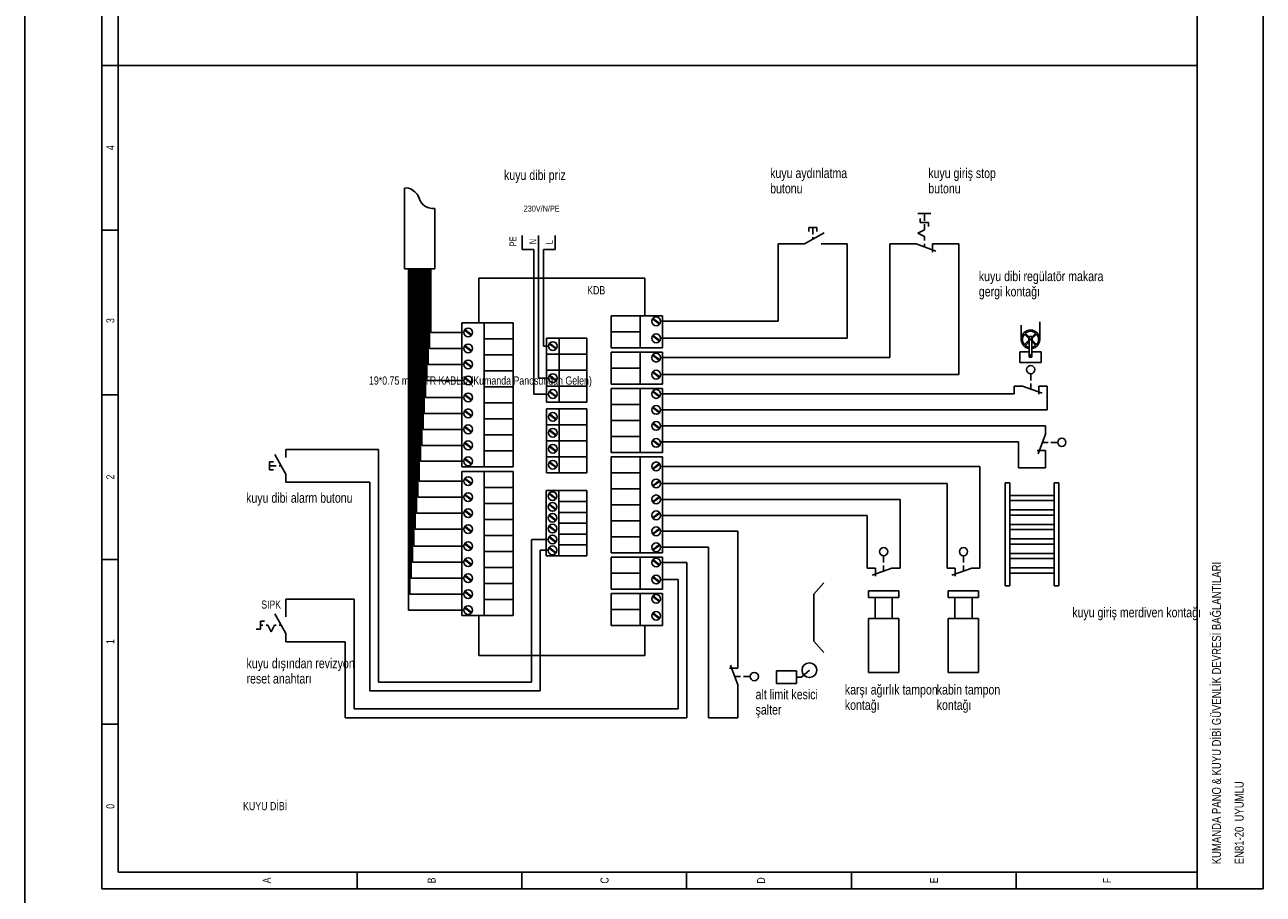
# Model space of a CAD drawing. Header units: centimetres. Extents: x 0 to 13360, y -30 to 2970.
# Tile 23 of 27: x 11245 to 11956, y 1971 to 2471. Entities that reach past the tile are written whole.
import ezdxf
from ezdxf.enums import TextEntityAlignment as Align

# ---------------------------------------------------------------- set-up
doc = ezdxf.new("R2010")
doc.units = ezdxf.units.CM
for name, color, linetype in [('ASN-CERCEVE', 7, 'Continuous'), ('ASN-ELEKTRIK', 3, 'Continuous'), ('ASN-ELEKTRIK-YAZI', 4, 'Continuous')]:
    doc.layers.add(name, color=color, linetype=linetype)

msp = doc.modelspace()

# ---------------------------------------------------------------- linework, layer by layer
at = {"layer": 'ASN-CERCEVE'}
msp.add_line((11244.9, 0), (11244.9, 2970), dxfattribs=at)
at = {"layer": 'ASN-ELEKTRIK'}
for p, q in [((11289.15, 1974.44), (11289.15, 2920.2)), ((11298.6, 1983.9), (11298.6, 2920.2)), ((11918.07, 1974.44), (11918.07, 2920.2)), ((11955.9, 2920.2), (11955.9, 1974.44)), ((11298.6, 2447.32), (11289.15, 2447.32)), ((11918.07, 2447.32), (11298.6, 2447.32)), ((11462.99, 2330.37), (11462.99, 2376.8)), ((11480.28, 2330.37), (11480.28, 2365.14)), ((11757.53, 2362.18), (11765.1, 2362.18)), ((11761.4, 2362.16), (11761.4, 2358)), ((11694.98, 2354.22), (11694.98, 2351.86)), ((11699.71, 2354.22), (11694.98, 2354.22)), ((11697.34, 2354.22), (11697.34, 2350.44)), ((11699.71, 2354.22), (11699.71, 2351.86)), ((11759.03, 2359.42), (11759.03, 2357.06)), ((11763.76, 2357.06), (11759.03, 2357.06)), ((11761.4, 2356.11), (11761.4, 2352.8)), ((11763.76, 2357.06), (11763.76, 2354.69)), ((11298.6, 2352.75), (11289.15, 2352.75)), ((11530.42, 2349.68), (11530.42, 2341.64)), ((11539.88, 2349.68), (11539.88, 2341.64)), ((11549.34, 2349.68), (11549.34, 2341.64)), ((11692.61, 2344.76), (11703.8, 2351.22)), ((11697.34, 2348.55), (11697.34, 2347.49)), ((11757.61, 2350.91), (11761.4, 2352.8)), ((11761.4, 2349.02), (11757.61, 2350.91)), ((11761.4, 2349.02), (11761.4, 2346.65)), ((11537.13, 2341.64), (11530.42, 2341.64)), ((11537.13, 2258.55), (11537.13, 2341.64)), ((11539.88, 2267.73), (11539.88, 2341.64)), ((11542.63, 2286.1), (11542.63, 2341.64)), ((11542.63, 2341.64), (11549.34, 2341.64)), ((11677.38, 2300.31), (11677.38, 2344.76)), ((11687.88, 2344.76), (11677.38, 2344.76)), ((11692.61, 2344.76), (11687.88, 2344.76)), ((11702.07, 2344.76), (11706.8, 2344.76)), ((11717.06, 2344.76), (11706.56, 2344.76)), ((11717.06, 2344.76), (11717.06, 2290.54)), ((11741.44, 2279.45), (11741.44, 2344.76)), ((11751.94, 2344.76), (11741.44, 2344.76)), ((11756.67, 2344.76), (11751.94, 2344.76)), ((11756.67, 2344.76), (11768.02, 2340.63)), ((11761.4, 2344.76), (11761.4, 2343.06)), ((11766.12, 2344.76), (11770.85, 2344.76)), ((11766.12, 2344.76), (11766.12, 2340.03)), ((11781.12, 2344.76), (11770.61, 2344.76)), ((11781.12, 2344.76), (11781.12, 2269.68)), ((11462.99, 2330.37), (11480.28, 2330.37)), ((11465.21, 2134.47), (11465.21, 2330.37)), ((11465.97, 2143.65), (11465.97, 2330.37)), ((11466.72, 2152.83), (11466.72, 2330.37)), ((11467.48, 2162.01), (11467.48, 2330.37)), ((11468.24, 2171.19), (11468.24, 2330.37)), ((11468.99, 2180.96), (11468.99, 2330.37)), ((11469.75, 2190.14), (11469.75, 2330.37)), ((11470.5, 2199.32), (11470.5, 2330.37)), ((11471.26, 2208.5), (11471.26, 2330.37)), ((11472.02, 2219.9), (11472.02, 2330.37)), ((11472.77, 2229.08), (11472.77, 2330.37)), ((11473.53, 2238.26), (11473.53, 2330.37)), ((11474.29, 2247.44), (11474.29, 2330.37)), ((11475.04, 2256.62), (11475.04, 2330.37)), ((11475.8, 2266.39), (11475.8, 2330.37)), ((11476.56, 2275.57), (11476.56, 2330.37)), ((11477.31, 2284.75), (11477.31, 2330.37)), ((11478.07, 2293.93), (11478.07, 2330.37)), ((11600.92, 2325.07), (11505.6, 2325.07)), ((11505.6, 2325.07), (11505.6, 2299.41)), ((11600.92, 2303.43), (11600.92, 2325.07)), ((11495.86, 2299.41), (11495.86, 2216.78)), ((11495.86, 2299.41), (11525.38, 2299.41)), ((11508.65, 2216.78), (11508.65, 2299.41)), ((11525.38, 2299.41), (11525.38, 2216.78)), ((11611.02, 2303.43), (11581.5, 2303.43)), ((11611.02, 2303.43), (11581.5, 2303.43)), ((11581.5, 2303.43), (11581.5, 2285.07)), ((11598.22, 2303.43), (11598.22, 2285.07)), ((11605.3, 2301.69), (11609.33, 2298.7)), ((11605.3, 2301.69), (11609.33, 2298.7)), ((11605.55, 2302), (11609.56, 2299.03)), ((11605.55, 2302), (11609.56, 2299.03)), ((11609.92, 2300.31), (11677.38, 2300.31)), ((11611.02, 2285.07), (11611.02, 2303.43)), ((11817.01, 2289.93), (11817.01, 2298.09)), ((11827.6, 2289.93), (11827.6, 2300.08)), ((11496.96, 2293.93), (11478.07, 2293.93)), ((11501.33, 2292.24), (11497.31, 2295.22)), ((11501.33, 2292.24), (11497.31, 2295.22)), ((11501.57, 2292.56), (11497.54, 2295.54)), ((11501.57, 2292.56), (11497.54, 2295.54)), ((11508.65, 2290.23), (11525.38, 2290.23)), ((11508.65, 2290.23), (11525.38, 2290.23)), ((11544.44, 2290.69), (11544.44, 2281.5)), ((11544.44, 2290.69), (11567.52, 2290.69)), ((11551.66, 2290.69), (11551.66, 2281.5)), ((11567.52, 2290.69), (11567.52, 2281.5)), ((11598.22, 2294.25), (11581.5, 2294.25)), ((11605.3, 2291.92), (11609.33, 2288.93)), ((11605.3, 2291.92), (11609.33, 2288.93)), ((11605.55, 2292.23), (11609.56, 2289.26)), ((11605.55, 2292.23), (11609.56, 2289.26)), ((11609.92, 2290.54), (11717.06, 2290.54)), ((11821.31, 2290.41), (11819.22, 2292.47)), ((11821.61, 2291.11), (11819.71, 2292.98)), ((11821.61, 2291.64), (11821.61, 2279.71)), ((11821.61, 2291.64), (11823, 2291.64)), ((11823, 2291.14), (11824.85, 2293.02)), ((11823, 2291.64), (11823, 2279.71)), ((11823.29, 2290.42), (11825.36, 2292.52)), ((11823.3, 2289.45), (11825.4, 2287.38)), ((11496.96, 2284.75), (11477.31, 2284.75)), ((11501.33, 2283.06), (11497.31, 2286.04)), ((11501.33, 2283.06), (11497.31, 2286.04)), ((11501.57, 2283.38), (11497.54, 2286.36)), ((11501.57, 2283.38), (11497.54, 2286.36)), ((11545.54, 2286.1), (11542.63, 2286.1)), ((11549.91, 2284.41), (11545.89, 2287.38)), ((11549.91, 2284.41), (11545.89, 2287.38)), ((11550.15, 2284.72), (11546.12, 2287.71)), ((11550.15, 2284.72), (11546.12, 2287.71)), ((11611.02, 2285.07), (11581.5, 2285.07)), ((11611.02, 2282.57), (11581.5, 2282.57)), ((11611.02, 2282.57), (11581.5, 2282.57)), ((11581.5, 2282.57), (11581.5, 2264.21)), ((11598.22, 2282.57), (11598.22, 2264.21)), ((11611.02, 2264.21), (11611.02, 2282.57)), ((11816.2, 2282.81), (11821.61, 2282.81)), ((11816.2, 2276.69), (11816.2, 2282.81)), ((11821.32, 2289.43), (11819.26, 2287.33)), ((11821.61, 2288.72), (11819.76, 2286.84)), ((11823, 2288.75), (11824.9, 2286.88)), ((11823, 2282.81), (11828.41, 2282.81)), ((11828.41, 2282.81), (11828.41, 2276.69)), ((11496.96, 2275.57), (11476.56, 2275.57)), ((11501.33, 2273.88), (11497.31, 2276.86)), ((11501.33, 2273.88), (11497.31, 2276.86)), ((11501.57, 2274.2), (11497.54, 2277.18)), ((11501.57, 2274.2), (11497.54, 2277.18)), ((11508.65, 2281.05), (11525.38, 2281.05)), ((11508.65, 2281.05), (11525.38, 2281.05)), ((11544.44, 2281.5), (11544.44, 2272.32)), ((11544.44, 2281.5), (11567.52, 2281.5)), ((11544.44, 2281.5), (11567.52, 2281.5)), ((11544.44, 2281.5), (11567.52, 2281.5)), ((11551.66, 2281.5), (11551.66, 2272.32)), ((11567.52, 2281.5), (11567.52, 2272.32)), ((11605.3, 2280.83), (11609.33, 2277.84)), ((11605.3, 2280.83), (11609.33, 2277.84)), ((11605.55, 2281.14), (11609.56, 2278.16)), ((11605.55, 2281.14), (11609.56, 2278.16)), ((11609.92, 2279.45), (11741.44, 2279.45)), ((11828.41, 2276.69), (11816.2, 2276.69)), ((11821.61, 2279.71), (11823, 2279.71)), ((11508.65, 2271.86), (11525.38, 2271.86)), ((11508.65, 2271.86), (11525.38, 2271.86)), ((11544.44, 2272.32), (11544.44, 2263.14)), ((11544.44, 2272.32), (11567.52, 2272.32)), ((11544.44, 2272.32), (11567.52, 2272.32)), ((11544.44, 2272.32), (11567.52, 2272.32)), ((11549.91, 2266.05), (11545.89, 2269.02)), ((11549.91, 2266.05), (11545.89, 2269.02)), ((11550.15, 2266.36), (11546.12, 2269.34)), ((11550.15, 2266.36), (11546.12, 2269.34)), ((11551.66, 2272.32), (11551.66, 2263.14)), ((11567.52, 2272.32), (11567.52, 2263.14)), ((11598.22, 2273.39), (11581.5, 2273.39)), ((11605.3, 2271.06), (11609.33, 2268.07)), ((11605.3, 2271.06), (11609.33, 2268.07)), ((11605.55, 2271.37), (11609.56, 2268.39)), ((11605.55, 2271.37), (11609.56, 2268.39)), ((11609.92, 2269.68), (11781.12, 2269.68)), ((11822.43, 2270.23), (11822.43, 2266.34)), ((11496.96, 2266.39), (11475.8, 2266.39)), ((11501.33, 2264.7), (11497.31, 2267.68)), ((11501.33, 2264.7), (11497.31, 2267.68)), ((11501.57, 2265.01), (11497.54, 2268)), ((11501.57, 2265.01), (11497.54, 2268)), ((11508.65, 2262.68), (11525.38, 2262.68)), ((11545.54, 2267.73), (11539.88, 2267.73)), ((11544.44, 2263.14), (11544.44, 2253.96)), ((11544.44, 2263.14), (11567.52, 2263.14)), ((11544.44, 2263.14), (11567.52, 2263.14)), ((11544.44, 2263.14), (11567.52, 2263.14)), ((11551.66, 2263.14), (11551.66, 2253.96)), ((11567.52, 2263.14), (11567.52, 2253.96)), ((11611.02, 2264.21), (11581.5, 2264.21)), ((11598.22, 2261.7), (11581.5, 2261.7)), ((11611.02, 2261.7), (11581.5, 2261.7)), ((11581.5, 2261.7), (11581.5, 2224.98)), ((11598.22, 2261.7), (11598.22, 2224.98)), ((11611.02, 2224.98), (11611.02, 2261.7)), ((11817.71, 2263.14), (11812.98, 2263.14)), ((11812.98, 2263.14), (11812.98, 2258.58)), ((11817.71, 2263.14), (11829.05, 2259.01)), ((11822.43, 2264.65), (11822.43, 2261.41)), ((11827.16, 2263.14), (11831.89, 2263.14)), ((11827.16, 2263.14), (11827.16, 2258.41)), ((11831.89, 2263.14), (11831.89, 2249.4)), ((11298.6, 2258.17), (11289.15, 2258.17)), ((11496.96, 2256.62), (11475.04, 2256.62)), ((11501.33, 2254.93), (11497.31, 2257.91)), ((11501.33, 2254.93), (11497.31, 2257.91)), ((11501.57, 2255.24), (11497.54, 2258.23)), ((11501.57, 2255.24), (11497.54, 2258.23)), ((11541.58, 2258.55), (11537.13, 2258.55)), ((11545.54, 2258.55), (11541.58, 2258.55)), ((11544.44, 2253.96), (11567.52, 2253.96)), ((11544.44, 2253.96), (11567.52, 2253.96)), ((11549.91, 2256.86), (11545.89, 2259.84)), ((11549.91, 2256.86), (11545.89, 2259.84)), ((11550.15, 2257.18), (11546.12, 2260.16)), ((11550.15, 2257.18), (11546.12, 2260.16)), ((11605.3, 2259.96), (11609.33, 2256.97)), ((11605.3, 2259.96), (11609.33, 2256.97)), ((11605.55, 2260.27), (11609.56, 2257.3)), ((11605.55, 2260.27), (11609.56, 2257.3)), ((11609.92, 2258.58), (11812.98, 2258.58)), ((11496.96, 2247.44), (11474.29, 2247.44)), ((11501.33, 2245.75), (11497.31, 2248.73)), ((11501.33, 2245.75), (11497.31, 2248.73)), ((11501.57, 2246.06), (11497.54, 2249.05)), ((11501.57, 2246.06), (11497.54, 2249.05)), ((11508.65, 2253.5), (11525.38, 2253.5)), ((11508.65, 2253.5), (11525.38, 2253.5)), ((11544.44, 2250.08), (11544.44, 2240.9)), ((11544.44, 2250.08), (11567.52, 2250.08)), ((11549.91, 2243.8), (11545.89, 2246.78)), ((11549.91, 2243.8), (11545.89, 2246.78)), ((11550.15, 2244.12), (11546.12, 2247.1)), ((11550.15, 2244.12), (11546.12, 2247.1)), ((11551.66, 2250.08), (11551.66, 2240.9)), ((11567.52, 2250.08), (11567.52, 2240.9)), ((11598.22, 2252.52), (11581.5, 2252.52)), ((11598.22, 2252.52), (11581.5, 2252.52)), ((11605.3, 2250.78), (11609.33, 2247.79)), ((11605.3, 2250.78), (11609.33, 2247.79)), ((11605.55, 2251.09), (11609.56, 2248.12)), ((11605.55, 2251.09), (11609.56, 2248.12)), ((11609.92, 2249.4), (11831.89, 2249.4)), ((11501.57, 2236.88), (11497.54, 2239.87)), ((11501.57, 2236.88), (11497.54, 2239.87)), ((11508.65, 2244.32), (11525.38, 2244.32)), ((11508.65, 2244.32), (11525.38, 2244.32)), ((11544.44, 2240.9), (11544.44, 2231.72)), ((11544.44, 2240.9), (11567.52, 2240.9)), ((11544.44, 2240.9), (11567.52, 2240.9)), ((11544.44, 2240.9), (11567.52, 2240.9)), ((11551.66, 2240.9), (11551.66, 2231.72)), ((11567.52, 2240.9), (11567.52, 2231.72)), ((11598.22, 2243.34), (11581.5, 2243.34)), ((11598.22, 2243.34), (11581.5, 2243.34)), ((11605.3, 2241.6), (11609.33, 2238.61)), ((11605.3, 2241.6), (11609.33, 2238.61)), ((11605.55, 2241.91), (11609.56, 2238.94)), ((11605.55, 2241.91), (11609.56, 2238.94)), ((11609.92, 2240.22), (11830.82, 2240.22)), ((11830.82, 2235.49), (11830.82, 2240.22)), ((11496.96, 2238.26), (11473.53, 2238.26)), ((11501.33, 2236.57), (11497.31, 2239.55)), ((11501.33, 2236.57), (11497.31, 2239.55)), ((11508.65, 2235.14), (11525.38, 2235.14)), ((11508.65, 2235.14), (11525.38, 2235.14)), ((11549.91, 2234.62), (11545.89, 2237.6)), ((11549.91, 2234.62), (11545.89, 2237.6)), ((11550.15, 2234.94), (11546.12, 2237.92)), ((11550.15, 2234.94), (11546.12, 2237.92)), ((11598.22, 2234.16), (11581.5, 2234.16)), ((11830.82, 2235.49), (11826.69, 2224.15)), ((11394.83, 2226.78), (11448.04, 2226.78)), ((11394.83, 2222.06), (11394.83, 2226.78)), ((11448.04, 2093.12), (11448.04, 2226.78)), ((11496.96, 2229.08), (11472.77, 2229.08)), ((11501.33, 2227.39), (11497.31, 2230.37)), ((11501.33, 2227.39), (11497.31, 2230.37)), ((11501.57, 2227.7), (11497.54, 2230.69)), ((11501.57, 2227.7), (11497.54, 2230.69)), ((11508.65, 2225.96), (11525.38, 2225.96)), ((11508.65, 2225.96), (11525.38, 2225.96)), ((11544.44, 2231.72), (11544.44, 2222.54)), ((11544.44, 2231.72), (11567.52, 2231.72)), ((11544.44, 2231.72), (11567.52, 2231.72)), ((11544.44, 2231.72), (11567.52, 2231.72)), ((11549.91, 2225.44), (11545.89, 2228.42)), ((11549.91, 2225.44), (11545.89, 2228.42)), ((11550.15, 2225.76), (11546.12, 2228.74)), ((11550.15, 2225.76), (11546.12, 2228.74)), ((11551.66, 2231.72), (11551.66, 2222.54)), ((11567.52, 2231.72), (11567.52, 2222.54)), ((11605.3, 2231.83), (11609.33, 2228.84)), ((11605.3, 2231.83), (11609.33, 2228.84)), ((11605.55, 2232.14), (11609.56, 2229.17)), ((11605.55, 2232.14), (11609.56, 2229.17)), ((11609.92, 2231.04), (11815.44, 2231.04)), ((11815.44, 2216.23), (11815.44, 2231.04)), ((11830.82, 2226.04), (11826.09, 2226.04)), ((11832.34, 2230.77), (11829.1, 2230.77)), ((11830.82, 2226.04), (11830.82, 2221.31)), ((11837.91, 2230.77), (11834.02, 2230.77)), ((11385.37, 2219.69), (11387.73, 2219.69)), ((11385.37, 2219.69), (11385.37, 2214.96)), ((11394.83, 2212.6), (11388.37, 2223.79)), ((11496.96, 2219.9), (11472.02, 2219.9)), ((11501.33, 2218.21), (11497.31, 2221.19)), ((11501.33, 2218.21), (11497.31, 2221.19)), ((11501.57, 2218.52), (11497.54, 2221.51)), ((11501.57, 2218.52), (11497.54, 2221.51)), ((11544.44, 2222.54), (11544.44, 2213.36)), ((11544.44, 2222.54), (11567.52, 2222.54)), ((11544.44, 2222.54), (11567.52, 2222.54)), ((11544.44, 2222.54), (11567.52, 2222.54)), ((11549.91, 2216.26), (11545.89, 2219.24)), ((11549.91, 2216.26), (11545.89, 2219.24)), ((11550.15, 2216.57), (11546.12, 2219.56)), ((11550.15, 2216.57), (11546.12, 2219.56)), ((11551.66, 2222.54), (11551.66, 2213.36)), ((11567.52, 2222.54), (11567.52, 2213.36)), ((11611.02, 2224.98), (11581.5, 2224.98)), ((11611.02, 2222.48), (11581.5, 2222.48)), ((11581.5, 2222.48), (11581.5, 2167.39)), ((11598.22, 2167.39), (11598.22, 2222.48)), ((11605.3, 2215.63), (11609.33, 2218.61)), ((11605.3, 2215.63), (11609.33, 2218.61)), ((11611.02, 2222.48), (11611.02, 2167.39)), ((11830.82, 2221.31), (11830.82, 2216.23)), ((11385.37, 2217.33), (11389.15, 2217.33)), ((11385.37, 2214.96), (11387.73, 2214.96)), ((11391.04, 2217.33), (11392.1, 2217.33)), ((11394.83, 2212.6), (11394.83, 2207.87)), ((11495.86, 2216.78), (11525.38, 2216.78)), ((11495.86, 2216.78), (11525.38, 2216.78)), ((11495.86, 2213.98), (11495.86, 2131.35)), ((11495.86, 2213.98), (11525.38, 2213.98)), ((11508.65, 2131.35), (11508.65, 2213.98)), ((11525.38, 2213.98), (11525.38, 2131.35)), ((11544.44, 2213.36), (11567.52, 2213.36)), ((11544.44, 2213.36), (11567.52, 2213.36)), ((11598.22, 2213.29), (11581.5, 2213.29)), ((11605.55, 2215.31), (11609.56, 2218.29)), ((11605.55, 2215.31), (11609.56, 2218.29)), ((11609.92, 2217), (11793.28, 2217)), ((11793.28, 2158.59), (11793.28, 2217)), ((11830.82, 2216.23), (11815.44, 2216.23)), ((11442.95, 2207.87), (11394.83, 2207.87)), ((11442.95, 2088.02), (11442.95, 2207.87)), ((11496.96, 2208.5), (11471.26, 2208.5)), ((11501.33, 2206.82), (11497.31, 2209.79)), ((11501.33, 2206.82), (11497.31, 2209.79)), ((11501.57, 2207.13), (11497.54, 2210.11)), ((11501.57, 2207.13), (11497.54, 2210.11)), ((11508.65, 2204.8), (11525.38, 2204.8)), ((11508.65, 2204.8), (11525.38, 2204.8)), ((11598.22, 2204.11), (11581.5, 2204.11)), ((11598.22, 2204.11), (11581.5, 2204.11)), ((11605.3, 2205.86), (11609.33, 2208.84)), ((11605.3, 2205.86), (11609.33, 2208.84)), ((11605.55, 2205.54), (11609.56, 2208.52)), ((11605.55, 2205.54), (11609.56, 2208.52)), ((11609.92, 2207.23), (11774.36, 2207.23)), ((11774.36, 2158.59), (11774.36, 2207.23)), ((11807.77, 2148.42), (11807.77, 2207.61)), ((11810.35, 2207.61), (11807.77, 2207.61)), ((11810.35, 2148.42), (11810.35, 2207.61)), ((11835.91, 2148.42), (11835.91, 2207.61)), ((11838.49, 2207.61), (11835.91, 2207.61)), ((11838.49, 2148.42), (11838.49, 2207.61)), ((11496.96, 2199.32), (11470.5, 2199.32)), ((11501.33, 2197.63), (11497.31, 2200.61)), ((11501.33, 2197.63), (11497.31, 2200.61)), ((11501.57, 2197.95), (11497.54, 2200.93)), ((11501.57, 2197.95), (11497.54, 2200.93)), ((11544.28, 2203.07), (11567.52, 2203.07)), ((11544.28, 2196.84), (11544.28, 2203.07)), ((11549.76, 2198.26), (11545.74, 2201.24)), ((11549.76, 2198.26), (11545.74, 2201.24)), ((11550, 2198.58), (11545.97, 2201.56)), ((11550, 2198.58), (11545.97, 2201.56)), ((11551.51, 2196.84), (11551.51, 2203.07)), ((11567.52, 2203.07), (11567.52, 2196.84)), ((11605.3, 2196.67), (11609.33, 2199.66)), ((11605.3, 2196.67), (11609.33, 2199.66)), ((11605.55, 2196.36), (11609.56, 2199.34)), ((11605.55, 2196.36), (11609.56, 2199.34)), ((11609.92, 2198.05), (11747.45, 2198.05)), ((11747.45, 2158.59), (11747.45, 2198.05)), ((11810.35, 2200.35), (11835.91, 2200.35)), ((11810.35, 2200.35), (11810.35, 2197.34)), ((11835.91, 2197.34), (11810.35, 2197.34)), ((11835.91, 2200.35), (11835.91, 2197.34)), ((11496.96, 2190.14), (11469.75, 2190.14)), ((11501.33, 2188.45), (11497.31, 2191.43)), ((11501.33, 2188.45), (11497.31, 2191.43)), ((11501.57, 2188.77), (11497.54, 2191.75)), ((11501.57, 2188.77), (11497.54, 2191.75)), ((11508.65, 2195.62), (11525.38, 2195.62)), ((11508.65, 2195.62), (11525.38, 2195.62)), ((11544.28, 2190.6), (11544.28, 2196.84)), ((11544.28, 2184.37), (11544.28, 2190.6)), ((11549.76, 2192.03), (11545.74, 2195.01)), ((11549.76, 2192.03), (11545.74, 2195.01)), ((11550, 2192.34), (11545.97, 2195.33)), ((11550, 2192.34), (11545.97, 2195.33)), ((11551.51, 2196.84), (11567.52, 2196.84)), ((11551.51, 2190.6), (11551.51, 2196.84)), ((11551.51, 2196.84), (11567.52, 2196.84)), ((11551.51, 2196.84), (11567.52, 2196.84)), ((11551.51, 2190.6), (11567.52, 2190.6)), ((11551.51, 2184.37), (11551.51, 2190.6)), ((11551.51, 2190.6), (11567.52, 2190.6)), ((11551.51, 2190.6), (11567.52, 2190.6)), ((11567.52, 2196.84), (11567.52, 2190.6)), ((11567.52, 2190.6), (11567.52, 2184.37)), ((11598.22, 2194.93), (11581.5, 2194.93)), ((11598.22, 2194.93), (11581.5, 2194.93)), ((11605.3, 2187.49), (11609.33, 2190.48)), ((11605.3, 2187.49), (11609.33, 2190.48)), ((11605.55, 2187.18), (11609.56, 2190.16)), ((11605.55, 2187.18), (11609.56, 2190.16)), ((11810.35, 2192.02), (11835.91, 2192.02)), ((11810.35, 2192.02), (11810.35, 2189.01)), ((11835.91, 2192.02), (11835.91, 2189.01)), ((11508.65, 2186.44), (11525.38, 2186.44)), ((11508.65, 2186.44), (11525.38, 2186.44)), ((11544.28, 2178.13), (11544.28, 2184.37)), ((11549.76, 2185.8), (11545.74, 2188.77)), ((11549.76, 2185.8), (11545.74, 2188.77)), ((11550, 2186.11), (11545.97, 2189.09)), ((11550, 2186.11), (11545.97, 2189.09)), ((11550, 2179.87), (11545.97, 2182.86)), ((11550, 2179.87), (11545.97, 2182.86)), ((11551.51, 2184.37), (11567.52, 2184.37)), ((11551.51, 2178.13), (11551.51, 2184.37)), ((11551.51, 2184.37), (11567.52, 2184.37)), ((11551.51, 2184.37), (11567.52, 2184.37)), ((11567.52, 2184.37), (11567.52, 2178.13)), ((11598.22, 2185.75), (11581.5, 2185.75)), ((11598.22, 2185.75), (11581.5, 2185.75)), ((11609.92, 2188.87), (11728.53, 2188.87)), ((11728.53, 2158.59), (11728.53, 2188.87)), ((11835.91, 2189.01), (11810.35, 2189.01)), ((11810.35, 2183.69), (11835.91, 2183.69)), ((11810.35, 2183.69), (11810.35, 2180.68)), ((11835.91, 2183.69), (11835.91, 2180.68)), ((11496.96, 2180.96), (11468.99, 2180.96)), ((11501.33, 2179.27), (11497.31, 2182.25)), ((11501.33, 2179.27), (11497.31, 2182.25)), ((11501.57, 2179.59), (11497.54, 2182.57)), ((11501.57, 2179.59), (11497.54, 2182.57)), ((11508.65, 2177.25), (11525.38, 2177.25)), ((11544.28, 2171.9), (11544.28, 2178.13)), ((11549.76, 2179.56), (11545.74, 2182.54)), ((11549.76, 2179.56), (11545.74, 2182.54)), ((11549.76, 2173.33), (11545.74, 2176.3)), ((11549.76, 2173.33), (11545.74, 2176.3)), ((11550, 2173.64), (11545.97, 2176.63)), ((11550, 2173.64), (11545.97, 2176.63)), ((11551.51, 2178.13), (11567.52, 2178.13)), ((11551.51, 2171.9), (11551.51, 2178.13)), ((11551.51, 2178.13), (11567.52, 2178.13)), ((11551.51, 2178.13), (11567.52, 2178.13)), ((11567.52, 2178.13), (11567.52, 2171.9)), ((11598.22, 2176.57), (11581.5, 2176.57)), ((11598.22, 2176.57), (11581.5, 2176.57)), ((11605.3, 2178.31), (11609.33, 2181.3)), ((11605.3, 2178.31), (11609.33, 2181.3)), ((11605.55, 2178), (11609.56, 2180.98)), ((11605.55, 2178), (11609.56, 2180.98)), ((11609.92, 2179.69), (11654.24, 2179.69)), ((11654.24, 2105.74), (11654.24, 2179.69)), ((11835.91, 2180.68), (11810.35, 2180.68)), ((11496.96, 2171.19), (11468.24, 2171.19)), ((11501.33, 2169.5), (11497.31, 2172.48)), ((11501.33, 2169.5), (11497.31, 2172.48)), ((11501.57, 2169.82), (11497.54, 2172.8)), ((11501.57, 2169.82), (11497.54, 2172.8)), ((11535.72, 2175.02), (11535.72, 2093.12)), ((11545.38, 2175.02), (11536.03, 2175.02)), ((11545.38, 2168.78), (11540.82, 2168.78)), ((11540.82, 2168.78), (11540.82, 2088.02)), ((11544.28, 2165.66), (11544.28, 2171.9)), ((11549.76, 2167.09), (11545.74, 2170.07)), ((11549.76, 2167.09), (11545.74, 2170.07)), ((11550, 2167.41), (11545.97, 2170.39)), ((11550, 2167.41), (11545.97, 2170.39)), ((11551.51, 2171.9), (11567.52, 2171.9)), ((11551.51, 2165.66), (11551.51, 2171.9)), ((11551.51, 2171.9), (11567.52, 2171.9)), ((11551.51, 2171.9), (11567.52, 2171.9)), ((11567.52, 2171.9), (11567.52, 2165.66)), ((11605.3, 2169.13), (11609.33, 2172.12)), ((11605.3, 2169.13), (11609.33, 2172.12)), ((11605.55, 2168.82), (11609.56, 2171.8)), ((11605.55, 2168.82), (11609.56, 2171.8)), ((11609.92, 2170.51), (11637.42, 2170.51)), ((11637.42, 2170.51), (11637.42, 2072.65)), ((11810.35, 2175.36), (11835.91, 2175.36)), ((11810.35, 2175.36), (11810.35, 2172.34)), ((11835.91, 2172.34), (11810.35, 2172.34)), ((11835.91, 2175.36), (11835.91, 2172.34)), ((11298.6, 2163.6), (11289.15, 2163.6)), ((11496.96, 2162.01), (11467.48, 2162.01)), ((11501.33, 2160.32), (11497.31, 2163.3)), ((11501.33, 2160.32), (11497.31, 2163.3)), ((11501.57, 2160.63), (11497.54, 2163.62)), ((11501.57, 2160.63), (11497.54, 2163.62)), ((11508.65, 2168.07), (11525.38, 2168.07)), ((11508.65, 2168.07), (11525.38, 2168.07)), ((11544.28, 2165.66), (11567.52, 2165.66)), ((11544.28, 2165.66), (11567.52, 2165.66)), ((11611.02, 2167.39), (11581.5, 2167.39)), ((11611.02, 2167.39), (11581.5, 2167.39)), ((11611.02, 2164.89), (11581.5, 2164.89)), ((11611.02, 2164.89), (11581.5, 2164.89)), ((11581.5, 2164.89), (11581.5, 2146.53)), ((11598.22, 2164.89), (11598.22, 2146.53)), ((11605.3, 2163.15), (11609.33, 2160.16)), ((11605.3, 2163.15), (11609.33, 2160.16)), ((11605.55, 2163.46), (11609.56, 2160.48)), ((11605.55, 2163.46), (11609.56, 2160.48)), ((11609.92, 2161.77), (11625.03, 2161.77)), ((11611.02, 2146.53), (11611.02, 2164.89)), ((11625.03, 2161.77), (11625.03, 2072.65)), ((11737.99, 2165.68), (11737.99, 2161.79)), ((11783.82, 2165.68), (11783.82, 2161.79)), ((11810.35, 2167.03), (11835.91, 2167.03)), ((11810.35, 2167.03), (11810.35, 2164.01)), ((11835.91, 2164.01), (11810.35, 2164.01)), ((11835.91, 2167.03), (11835.91, 2164.01)), ((11501.57, 2151.45), (11497.54, 2154.44)), ((11501.57, 2151.45), (11497.54, 2154.44)), ((11508.65, 2158.89), (11525.38, 2158.89)), ((11508.65, 2158.89), (11525.38, 2158.89)), ((11598.22, 2155.71), (11581.5, 2155.71)), ((11733.26, 2158.59), (11728.53, 2158.59)), ((11742.72, 2158.59), (11731.37, 2154.46)), ((11733.26, 2158.59), (11733.26, 2153.86)), ((11737.99, 2160.1), (11737.99, 2156.87)), ((11742.72, 2158.59), (11747.45, 2158.59)), ((11779.09, 2158.59), (11774.36, 2158.59)), ((11788.55, 2158.59), (11777.2, 2154.46)), ((11779.09, 2158.59), (11779.09, 2153.86)), ((11783.82, 2160.1), (11783.82, 2156.87)), ((11788.55, 2158.59), (11793.28, 2158.59)), ((11810.35, 2158.7), (11835.91, 2158.7)), ((11835.91, 2155.68), (11810.35, 2155.68)), ((11835.91, 2158.7), (11835.91, 2155.68)), ((11496.96, 2152.83), (11466.72, 2152.83)), ((11501.33, 2151.14), (11497.31, 2154.12)), ((11501.33, 2151.14), (11497.31, 2154.12)), ((11508.65, 2149.71), (11525.38, 2149.71)), ((11508.65, 2149.71), (11525.38, 2149.71)), ((11605.3, 2153.38), (11609.33, 2150.39)), ((11605.3, 2153.38), (11609.33, 2150.39)), ((11605.55, 2153.69), (11609.56, 2150.71)), ((11605.55, 2153.69), (11609.56, 2150.71)), ((11609.92, 2152), (11619.94, 2152)), ((11619.94, 2152), (11619.94, 2077.75)), ((11703.6, 2150.03), (11697.97, 2143.52)), ((11810.35, 2148.42), (11807.77, 2148.42)), ((11838.49, 2148.42), (11835.91, 2148.42)), ((11394.83, 2140.64), (11433.96, 2140.64)), ((11394.83, 2135.23), (11394.83, 2140.64)), ((11433.96, 2077.75), (11433.96, 2140.64)), ((11496.96, 2143.65), (11465.97, 2143.65)), ((11501.33, 2141.96), (11497.31, 2144.94)), ((11501.33, 2141.96), (11497.31, 2144.94)), ((11501.57, 2142.27), (11497.54, 2145.26)), ((11501.57, 2142.27), (11497.54, 2145.26)), ((11508.65, 2140.53), (11525.38, 2140.53)), ((11508.65, 2140.53), (11525.38, 2140.53)), ((11611.02, 2146.53), (11581.5, 2146.53)), ((11611.02, 2144.02), (11581.5, 2144.02)), ((11611.02, 2144.02), (11581.5, 2144.02)), ((11581.5, 2144.02), (11581.5, 2125.66)), ((11598.22, 2144.02), (11598.22, 2125.66)), ((11605.3, 2142.28), (11609.33, 2139.3)), ((11605.3, 2142.28), (11609.33, 2139.3)), ((11605.55, 2142.59), (11609.56, 2139.62)), ((11605.55, 2142.59), (11609.56, 2139.62)), ((11611.02, 2125.66), (11611.02, 2144.02)), ((11697.97, 2143.52), (11697.97, 2116.52)), ((11729.28, 2145.57), (11746.7, 2145.57)), ((11729.28, 2145.57), (11729.28, 2141.76)), ((11729.28, 2141.76), (11746.7, 2141.76)), ((11733.04, 2129.65), (11733.04, 2141.76)), ((11742.94, 2129.65), (11742.94, 2141.76)), ((11746.7, 2145.57), (11746.7, 2141.76)), ((11775.11, 2145.57), (11792.52, 2145.57)), ((11775.11, 2145.57), (11775.11, 2141.76)), ((11775.11, 2141.76), (11792.52, 2141.76)), ((11778.87, 2129.65), (11778.87, 2141.76)), ((11788.77, 2129.65), (11788.77, 2141.76)), ((11792.52, 2145.57), (11792.52, 2141.76)), ((11394.83, 2130.5), (11394.83, 2135.23)), ((11496.96, 2134.47), (11465.21, 2134.47)), ((11501.33, 2132.78), (11497.31, 2135.76)), ((11501.33, 2132.78), (11497.31, 2135.76)), ((11501.57, 2133.09), (11497.54, 2136.08)), ((11501.57, 2133.09), (11497.54, 2136.08)), ((11598.22, 2134.84), (11581.5, 2134.84)), ((11380.17, 2128.14), (11382.53, 2128.14)), ((11380.17, 2128.14), (11380.17, 2123.41)), ((11394.83, 2121.05), (11388.37, 2132.23)), ((11495.86, 2131.35), (11525.38, 2131.35)), ((11495.86, 2131.35), (11525.38, 2131.35)), ((11505.6, 2131.35), (11505.6, 2108.45)), ((11605.3, 2132.51), (11609.33, 2129.52)), ((11605.3, 2132.51), (11609.33, 2129.52)), ((11605.55, 2132.82), (11609.56, 2129.85)), ((11605.55, 2132.82), (11609.56, 2129.85)), ((11729.28, 2098.66), (11729.28, 2129.65)), ((11729.28, 2129.65), (11746.7, 2129.65)), ((11746.7, 2129.65), (11746.7, 2098.66)), ((11775.11, 2098.66), (11775.11, 2129.65)), ((11775.11, 2129.65), (11792.52, 2129.65)), ((11792.52, 2129.65), (11792.52, 2098.66)), ((11377.8, 2123.41), (11380.17, 2123.41)), ((11380.17, 2125.77), (11381.59, 2125.77)), ((11383.48, 2125.77), (11384.42, 2125.77)), ((11386.31, 2121.99), (11384.42, 2125.77)), ((11388.21, 2125.77), (11386.31, 2121.99)), ((11388.21, 2125.77), (11389.15, 2125.77)), ((11391.04, 2125.77), (11392.1, 2125.77)), ((11394.83, 2121.05), (11394.83, 2116.32)), ((11611.02, 2125.66), (11581.5, 2125.66)), ((11600.92, 2108.45), (11600.92, 2125.66)), ((11394.83, 2116.32), (11428.86, 2116.32)), ((11428.86, 2072.65), (11428.86, 2116.32)), ((11703.6, 2110.02), (11697.97, 2116.52)), ((11600.92, 2108.45), (11505.6, 2108.45)), ((11654.24, 2101.01), (11654.24, 2105.74)), ((11654.24, 2101.01), (11649.51, 2101.01)), ((11654.24, 2091.55), (11650.11, 2102.9)), ((11676.47, 2099.57), (11687.88, 2099.57)), ((11676.47, 2092.38), (11676.47, 2099.57)), ((11687.88, 2099.57), (11687.88, 2092.38)), ((11690.91, 2095.97), (11695.37, 2099.94)), ((11729.28, 2098.66), (11746.7, 2098.66)), ((11775.11, 2098.66), (11792.52, 2098.66)), ((11535.72, 2093.12), (11448.04, 2093.12)), ((11655.75, 2096.28), (11652.52, 2096.28)), ((11654.24, 2091.55), (11654.24, 2086.82)), ((11661.33, 2096.28), (11657.44, 2096.28)), ((11687.88, 2092.38), (11676.47, 2092.38)), ((11687.88, 2095.97), (11690.91, 2095.97)), ((11540.82, 2088.02), (11442.95, 2088.02)), ((11654.24, 2072.65), (11654.24, 2086.82)), ((11619.94, 2077.75), (11433.96, 2077.75)), ((11625.03, 2072.65), (11428.86, 2072.65)), ((11654.24, 2072.65), (11637.42, 2072.65)), ((11298.6, 2069.02), (11289.15, 2069.02)), ((11298.6, 1983.9), (11918.07, 1983.9)), ((11435.74, 1983.9), (11435.74, 1974.44)), ((11530.31, 1983.9), (11530.31, 1974.44)), ((11624.89, 1983.9), (11624.89, 1974.44)), ((11719.46, 1974.44), (11719.46, 1983.9)), ((11814.04, 1974.44), (11814.04, 1983.9)), ((11955.9, 1974.44), (11289.15, 1974.44))]:
    msp.add_line(p, q, dxfattribs=at)
for points in [[(11467.26, 2375.9), (11466.28, 2376.45), (11465.22, 2376.79), (11464.11, 2376.91), (11462.99, 2376.8)], [(11471.78, 2369.87), (11471.14, 2371.7), (11470.14, 2373.35), (11468.83, 2374.77), (11467.26, 2375.9)], [(11471.78, 2369.87), (11472.66, 2368.38), (11473.84, 2367.11), (11475.25, 2366.11), (11476.85, 2365.43), (11478.55, 2365.11), (11480.28, 2365.14)], [(11823, 2284.66), (11824.04, 2284.91), (11825, 2285.35), (11825.86, 2285.98), (11826.57, 2286.77), (11827.12, 2287.68), (11827.47, 2288.69), (11827.61, 2289.74), (11827.54, 2290.8), (11827.26, 2291.83), (11826.78, 2292.78), (11826.12, 2293.61), (11825.31, 2294.3), (11824.38, 2294.81), (11823.36, 2295.13), (11822.31, 2295.24), (11821.25, 2295.13), (11820.23, 2294.81), (11819.3, 2294.3), (11818.49, 2293.61), (11817.83, 2292.78), (11817.35, 2291.83), (11817.07, 2290.8), (11817, 2289.74), (11817.14, 2288.69), (11817.49, 2287.68), (11818.04, 2286.77), (11818.75, 2285.98), (11819.61, 2285.35), (11820.58, 2284.91), (11821.61, 2284.66)], [(11818.37, 2292.43), (11817.9, 2291.47), (11817.66, 2290.43), (11817.67, 2289.36), (11817.92, 2288.32), (11818.4, 2287.37)], [(11819.22, 2292.47), (11819.12, 2292.55), (11819.02, 2292.6), (11818.9, 2292.63), (11818.78, 2292.64), (11818.66, 2292.62), (11818.55, 2292.58), (11818.45, 2292.51), (11818.37, 2292.43)], [(11819.75, 2293.83), (11819.67, 2293.74), (11819.6, 2293.64), (11819.56, 2293.53), (11819.54, 2293.41), (11819.55, 2293.29), (11819.58, 2293.18), (11819.64, 2293.07), (11819.71, 2292.98)], [(11824.81, 2293.87), (11823.85, 2294.33), (11822.81, 2294.57), (11821.74, 2294.56), (11820.7, 2294.31), (11819.75, 2293.83)], [(11821.35, 2290.31), (11821.3, 2290.12), (11821.28, 2289.92), (11821.3, 2289.72), (11821.36, 2289.53)], [(11821.35, 2290.31), (11821.35, 2290.33), (11821.34, 2290.36), (11821.33, 2290.39), (11821.31, 2290.41)], [(11821.32, 2289.43), (11821.34, 2289.45), (11821.35, 2289.48), (11821.36, 2289.51), (11821.36, 2289.53)], [(11821.35, 2289.54), (11821.35, 2289.54), (11821.35, 2289.54), (11821.35, 2289.54), (11821.35, 2289.54)], [(11823.29, 2290.42), (11823.27, 2290.4), (11823.26, 2290.37), (11823.26, 2290.35), (11823.26, 2290.32)], [(11823.26, 2289.55), (11823.32, 2289.74), (11823.34, 2289.93), (11823.31, 2290.13), (11823.26, 2290.32)], [(11823.26, 2289.55), (11823.26, 2289.52), (11823.27, 2289.49), (11823.28, 2289.47), (11823.3, 2289.45)], [(11824.85, 2293.02), (11824.93, 2293.11), (11824.98, 2293.22), (11825.01, 2293.33), (11825.02, 2293.45), (11825, 2293.57), (11824.96, 2293.68), (11824.89, 2293.78), (11824.81, 2293.87)], [(11826.21, 2292.48), (11826.12, 2292.57), (11826.02, 2292.63), (11825.91, 2292.67), (11825.79, 2292.69), (11825.67, 2292.68), (11825.56, 2292.65), (11825.45, 2292.6), (11825.36, 2292.52)], [(11826.25, 2287.43), (11826.71, 2288.39), (11826.95, 2289.43), (11826.94, 2290.49), (11826.69, 2291.53), (11826.21, 2292.48)], [(11818.4, 2287.37), (11818.49, 2287.29), (11818.59, 2287.22), (11818.7, 2287.18), (11818.82, 2287.16), (11818.94, 2287.17), (11819.06, 2287.2), (11819.16, 2287.26), (11819.26, 2287.33)], [(11819.76, 2286.84), (11819.68, 2286.74), (11819.63, 2286.64), (11819.6, 2286.52), (11819.59, 2286.4), (11819.61, 2286.28), (11819.66, 2286.17), (11819.72, 2286.07), (11819.81, 2285.99)], [(11819.81, 2285.99), (11820.23, 2285.75), (11820.67, 2285.55), (11821.14, 2285.41), (11821.61, 2285.31)], [(11823, 2285.31), (11823.49, 2285.41), (11823.97, 2285.57), (11824.43, 2285.77), (11824.86, 2286.02)], [(11824.86, 2286.02), (11824.95, 2286.11), (11825.01, 2286.21), (11825.05, 2286.32), (11825.07, 2286.44), (11825.06, 2286.56), (11825.03, 2286.68), (11824.98, 2286.78), (11824.9, 2286.88)], [(11825.4, 2287.38), (11825.49, 2287.3), (11825.6, 2287.25), (11825.71, 2287.22), (11825.83, 2287.21), (11825.95, 2287.23), (11826.06, 2287.28), (11826.16, 2287.34), (11826.25, 2287.43)]]:
    msp.add_lwpolyline(points, dxfattribs=at)
for centre, radius in [((11607.41, 2300.31), 2.51), ((11499.47, 2293.93), 2.51), ((11607.41, 2290.54), 2.51), ((11822.31, 2289.93), 0.244), ((11499.47, 2284.75), 2.51), ((11548.05, 2286.1), 2.51), ((11499.47, 2275.57), 2.51), ((11607.41, 2279.45), 2.51), ((11822.31, 2280.9), 0.279), ((11499.47, 2266.39), 2.51), ((11548.05, 2267.73), 2.51), ((11607.41, 2269.68), 2.51), ((11822.43, 2272.59), 2.36), ((11548.05, 2258.55), 2.51), ((11607.41, 2258.58), 2.51), ((11499.47, 2256.62), 2.51), ((11499.47, 2247.44), 2.51), ((11548.05, 2245.49), 2.51), ((11607.41, 2249.4), 2.51), ((11499.47, 2238.26), 2.51), ((11607.41, 2240.22), 2.51), ((11548.05, 2236.31), 2.51), ((11607.41, 2230.45), 2.51), ((11840.28, 2230.77), 2.36), ((11499.47, 2229.08), 2.51), ((11548.05, 2227.13), 2.51), ((11499.47, 2219.9), 2.51), ((11548.05, 2217.95), 2.51), ((11607.41, 2217), 2.51), ((11499.47, 2208.5), 2.51), ((11607.41, 2207.23), 2.51), ((11499.47, 2199.32), 2.51), ((11547.9, 2199.95), 2.51), ((11607.41, 2198.05), 2.51), ((11499.47, 2190.14), 2.51), ((11547.9, 2193.72), 2.51), ((11547.9, 2187.48), 2.51), ((11607.41, 2188.87), 2.51), ((11499.47, 2180.96), 2.51), ((11547.9, 2181.25), 2.51), ((11547.9, 2175.02), 2.51), ((11607.41, 2179.69), 2.51), ((11499.47, 2171.19), 2.51), ((11547.9, 2168.78), 2.51), ((11607.41, 2170.51), 2.51), ((11737.99, 2168.04), 2.36), ((11783.82, 2168.04), 2.36), ((11499.47, 2162.01), 2.51), ((11607.41, 2161.77), 2.51), ((11499.47, 2152.83), 2.51), ((11607.41, 2152), 2.51), ((11499.47, 2143.65), 2.51), ((11607.41, 2140.91), 2.51), ((11499.47, 2134.47), 2.51), ((11607.41, 2131.13), 2.51), ((11663.7, 2096.28), 2.36), ((11695.37, 2099.94), 4.23)]:
    msp.add_circle(centre, radius, dxfattribs=at)

# ---------------------------------------------------------------- texts
at = {"layer": 'ASN-ELEKTRIK-YAZI', "width": 0.8}
for s, p in [('4', (11296.33, 2400.03)), ('3', (11296.33, 2300.73)), ('2', (11296.33, 2210.88)), ('1', (11296.33, 2116.31)), ('0', (11296.33, 2021.73)), ('A', (11386.18, 1979.17)), ('B', (11480.76, 1979.17)), ('C', (11580.06, 1979.17)), ('D', (11669.91, 1979.17)), ('E', (11769.21, 1979.17)), ('F', (11868.52, 1979.17))]:
    msp.add_text(s, height=4.63, rotation=90, dxfattribs=at).set_placement(p, align=Align.CENTER)
for s, height, p in [('kuyu aydınlatma', 5.6745, (11672.84, 2388.26)), ('kuyu giriş stop', 5.6745, (11763.62, 2388.26)), ('kuyu dibi priz', 5.6745, (11520.06, 2387.15)), ('butonu', 5.675, (11672.84, 2379.46)), ('butonu', 5.675, (11763.62, 2379.46)), ('kuyu dibi regülatör makara', 5.6745, (11792.63, 2329.07)), ('KDB', 4.729, (11567.76, 2320.52)), ('gergi kontağı', 5.6745, (11792.63, 2320.27)), ('19*0.75 mm TTR KABLO (Kumanda Panosundan Gelen)', 4.7288, (11442.52, 2268.66)), ('kuyu dibi alarm butonu', 5.6745, (11371.98, 2201.77)), ('kuyu giriş merdiven kontağı', 5.6745, (11846.27, 2136)), ('kuyu dışından revizyon', 5.6745, (11372.21, 2106.76)), ('reset anahtarı', 5.6745, (11372.21, 2097.97)), ('karşı ağırlık tampon', 5.6745, (11715.71, 2091.63)), ('kabin tampon', 5.6745, (11768.46, 2091.63)), ('alt limit kesici', 5.6745, (11664.47, 2088.89)), ('kontağı', 5.675, (11715.71, 2082.83)), ('kontağı', 5.675, (11768.46, 2082.83)), ('şalter', 5.675, (11664.47, 2080.09)), ('KUYU DİBİ', 4.729, (11370.23, 2024.26))]:
    msp.add_text(s, height=height, dxfattribs=at).set_placement(p, align=Align.TOP_LEFT)
for s, height, p in [('230V/N/PE', 3.405, (11551.94, 2363.36)), ('SIPK', 4.634, (11391.99, 2135.33))]:
    msp.add_text(s, height=height, dxfattribs=at).set_placement(p, align=Align.RIGHT)
for s, height, p in [('PE', 3.972, (11527.15, 2343.37)), ('N', 3.97, (11538.5, 2344.56)), ('L', 3.97, (11547.96, 2344.56)), ('KUMANDA PANO & KUYU DİBİ GÜVENLİK DEVRESİ BAĞLANTILARI', 5.1071, (11931.61, 1988.48)), ('EN81-20  UYUMLU', 5.1071, (11944.7, 1988.48))]:
    msp.add_text(s, height=height, rotation=90, dxfattribs=at).set_placement(p)

doc.saveas('drawing.dxf')
